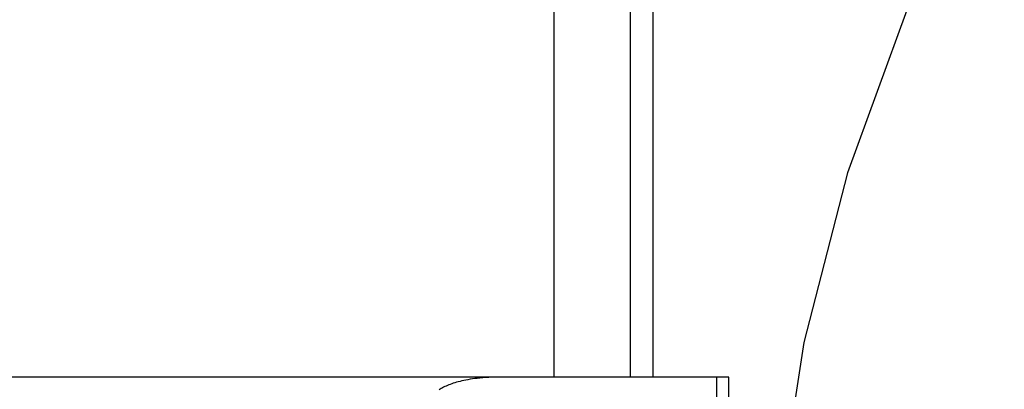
# Model space of a CAD drawing. Header units: inches. Extents: x 0 to 248, y 0 to 160.
# Tile 19 of 69: x 79.7783 to 79.9175, y 81.5952 to 81.6473. Entities that reach past the tile are written whole.
import ezdxf

# ---------------------------------------------------------------- set-up
doc = ezdxf.new("R2010")
doc.units = ezdxf.units.IN
doc.header["$LTSCALE"] = 13.627625
doc.header["$MEASUREMENT"] = 0
doc.linetypes.add('HIDDEN', pattern=[0.2, 0.1, -0.1])
doc.layers.add('DEFAULT_2', color=8, linetype='HIDDEN')

msp = doc.modelspace()

# ---------------------------------------------------------------- linework, layer by layer
at = {"layer": 'DEFAULT_2', "color": 8, "linetype": 'HIDDEN'}
for p, q in [((79.85383, 81.75313), (79.85383, 81.59688)), ((79.86464, 81.75313), (79.86464, 81.59688)), ((79.86784, 81.75313), (79.86784, 81.59688)), ((79.87859, 81.59688), (79.40116, 81.59688)), ((79.87688, 81.22188), (79.87688, 81.59688)), ((79.87859, 81.22188), (79.87859, 81.59688))]:
    msp.add_line(p, q, dxfattribs=at)
msp.add_lwpolyline([(79.84606, 81.59688), (79.84556, 81.59687), (79.84509, 81.59686), (79.84463, 81.59684), (79.8442, 81.59682), (79.84379, 81.59679), (79.8434, 81.59675), (79.84302, 81.59671), (79.84267, 81.59667), (79.84233, 81.59662), (79.842, 81.59657), (79.84169, 81.59652), (79.8414, 81.59646), (79.84112, 81.5964), (79.84084, 81.59634), (79.84058, 81.59628), (79.84033, 81.59621), (79.84009, 81.59615), (79.83986, 81.59608), (79.83963, 81.59601), (79.83942, 81.59594), (79.8392, 81.59586), (79.839, 81.59578), (79.8388, 81.5957), (79.83861, 81.59562), (79.83843, 81.59554), (79.83825, 81.59545), (79.83808, 81.59536), (79.83792, 81.59527), (79.83776, 81.59518), (79.83762, 81.59508)], dxfattribs=at)
msp.add_arc((80.1341, 81.55138), 0.25, 90, 270, dxfattribs=at)

doc.saveas('drawing.dxf')
